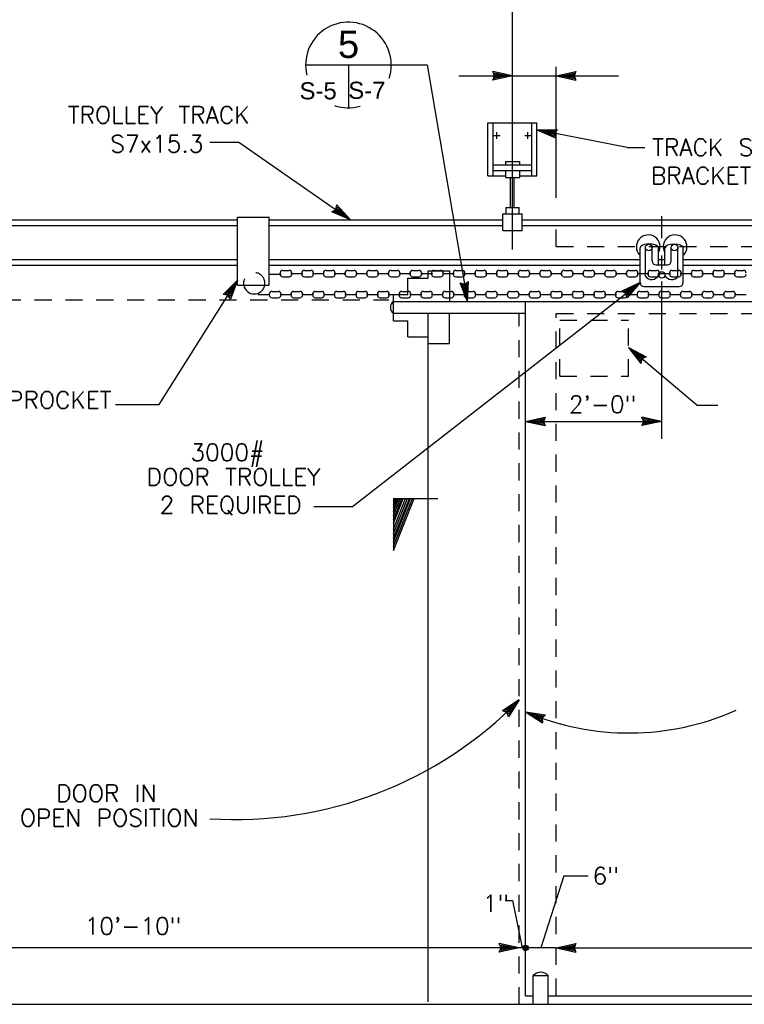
# Model space of a CAD drawing. Extents: x -31.3 to 10.7, y -20.4 to 9.6.
# Tile 6 of 25: x -24.1 to -18.8, y -1.4 to 5.8. Entities that reach past the tile are written whole.
import ezdxf
from ezdxf.enums import TextEntityAlignment as Align

# ---------------------------------------------------------------- set-up
doc = ezdxf.new("R2010")
doc.units = 0
doc.header["$MEASUREMENT"] = 0
doc.linetypes.add('HIDDEN2', pattern=[0.1875, 0.125, -0.0625])
doc.layers.add('01', color=7, linetype='CONTINUOUS')
doc.layers.add('02', color=7, linetype='CONTINUOUS')
doc.styles.add('ARIAL', font='Arial')
doc.styles.add('TXT_SHX', font='txt.shx')

msp = doc.modelspace()

# ---------------------------------------------------------------- linework, layer by layer
at = {"layer": '01', "color": 7, "linetype": 'CONTINUOUS'}
for p, q in [((-20.4636, 4.1384), (-20.4636, 6.1934)), ((-21.3656, 5.4844), (-21.0856, 5.4844)), ((-21.0856, 5.4844), (-20.7916, 3.7574)), ((-20.1436, 4.5134), (-20.1436, 5.4704)), ((-20.8546, 5.4054), (-20.4636, 5.4054)), ((-20.4636, 5.4054), (-20.6076, 5.4364)), ((-20.5936, 5.4054), (-20.6076, 5.4364)), ((-20.4636, 5.4054), (-20.6076, 5.3744)), ((-20.6076, 5.3744), (-20.5936, 5.4054)), ((-20.5006, 5.4054), (-20.5946, 5.4254)), ((-20.5856, 5.4054), (-20.5946, 5.4254)), ((-20.5006, 5.4054), (-20.5946, 5.3854)), ((-20.5946, 5.3854), (-20.5856, 5.4054)), ((-20.5366, 5.4054), (-20.5816, 5.4144)), ((-20.5776, 5.4054), (-20.5816, 5.4144)), ((-20.5366, 5.4054), (-20.5816, 5.3954)), ((-20.5816, 5.3954), (-20.5776, 5.4054)), ((-20.4636, 5.4054), (-20.1436, 5.4054)), ((-20.1436, 5.4054), (-19.9996, 5.4364)), ((-20.1436, 5.4054), (-19.6886, 5.4054)), ((-20.1436, 5.4054), (-19.9996, 5.3744)), ((-20.1066, 5.4054), (-20.0126, 5.4254)), ((-20.1066, 5.4054), (-20.0126, 5.3854)), ((-20.0706, 5.4054), (-20.0256, 5.4154)), ((-20.0706, 5.4054), (-20.0256, 5.3964)), ((-20.0256, 5.4154), (-20.0296, 5.4054)), ((-20.0296, 5.4054), (-20.0256, 5.3964)), ((-20.0126, 5.4254), (-20.0216, 5.4054)), ((-20.0216, 5.4054), (-20.0126, 5.3854)), ((-19.9996, 5.4364), (-20.0136, 5.4054)), ((-20.0136, 5.4054), (-19.9996, 5.3744)), ((-20.6426, 4.6744), (-20.6426, 5.0624)), ((-20.6426, 5.0624), (-20.2846, 5.0624)), ((-20.6056, 4.6774), (-20.6056, 5.0624)), ((-20.3216, 4.6744), (-20.3216, 5.0624)), ((-20.2846, 4.6744), (-20.2846, 5.0624)), ((-20.5986, 4.9704), (-20.5536, 4.9704)), ((-20.5766, 4.9454), (-20.5766, 4.9944)), ((-20.3726, 4.9704), (-20.3276, 4.9704)), ((-20.3506, 4.9454), (-20.3506, 4.9944)), ((-20.2846, 5.0104), (-20.1376, 5.0134)), ((-19.6266, 4.8814), (-20.2846, 5.0104)), ((-20.2846, 5.0104), (-20.1496, 4.9524)), ((-20.2486, 5.0034), (-20.1526, 5.0044)), ((-20.2486, 5.0034), (-20.1596, 4.9654)), ((-20.2126, 4.9964), (-20.1666, 4.9974)), ((-20.2126, 4.9964), (-20.1706, 4.9784)), ((-20.1666, 4.9974), (-20.1726, 4.9884)), ((-20.1726, 4.9884), (-20.1706, 4.9784)), ((-20.1526, 5.0044), (-20.1646, 4.9874)), ((-20.1646, 4.9874), (-20.1596, 4.9654)), ((-20.1376, 5.0134), (-20.1566, 4.9854)), ((-20.1566, 4.9854), (-20.1496, 4.9524)), ((-22.6726, 4.9204), (-22.4616, 4.9204)), ((-22.4616, 4.9204), (-21.6456, 4.3544)), ((-19.6266, 4.8814), (-19.4976, 4.8814)), ((-20.6056, 4.7564), (-20.3216, 4.7564)), ((-20.5146, 4.7794), (-20.4126, 4.7794)), ((-20.5146, 4.7794), (-20.5146, 4.7564)), ((-20.4126, 4.7794), (-20.4126, 4.7564)), ((-20.6426, 4.6744), (-20.5146, 4.6744)), ((-20.6036, 4.7144), (-20.3216, 4.7144)), ((-20.5146, 4.7144), (-20.5146, 4.6634)), ((-20.4146, 4.6744), (-20.2846, 4.6744)), ((-20.4126, 4.7144), (-20.4126, 4.6634)), ((-20.5146, 4.6634), (-20.4126, 4.6634)), ((-20.4786, 4.4444), (-20.4786, 4.6634)), ((-20.4506, 4.4444), (-20.4506, 4.6634)), ((-21.7526, 4.4284), (-21.7466, 4.4624)), ((-21.6456, 4.3544), (-21.7466, 4.4624)), ((-21.7816, 4.4114), (-21.7526, 4.4284)), ((-21.6456, 4.3544), (-21.7816, 4.4114)), ((-21.7646, 4.4124), (-21.7456, 4.4244)), ((-21.6756, 4.3754), (-21.7646, 4.4124)), ((-21.7486, 4.4134), (-21.7396, 4.4194)), ((-21.7056, 4.3964), (-21.7486, 4.4134)), ((-21.7456, 4.4244), (-21.7416, 4.4454)), ((-21.6756, 4.3754), (-21.7416, 4.4454)), ((-21.7396, 4.4194), (-21.7376, 4.4294)), ((-21.7056, 4.3964), (-21.7376, 4.4294)), ((-20.5336, 4.2764), (-20.5336, 4.3974)), ((-20.5336, 4.3974), (-20.3936, 4.3974)), ((-20.5106, 4.3974), (-20.5106, 4.4444)), ((-20.5106, 4.4444), (-20.4136, 4.4444)), ((-20.4136, 4.3974), (-20.4136, 4.4444)), ((-20.3936, 4.2764), (-20.3936, 4.3974)), ((-25.4556, 4.3544), (-22.4736, 4.3544)), ((-22.4726, 3.8764), (-22.4726, 4.3724)), ((-22.4726, 4.3724), (-22.2416, 4.3724)), ((-22.2416, 3.8764), (-22.2416, 4.3724)), ((-22.2406, 4.3544), (-20.5336, 4.3544)), ((-20.3936, 4.3544), (-14.8926, 4.3544)), ((-19.3746, 4.3814), (-19.3746, 4.2194)), ((-25.4556, 4.3124), (-22.4736, 4.3124)), ((-22.2406, 4.3124), (-20.5336, 4.3124)), ((-20.5336, 4.2764), (-20.3936, 4.2764)), ((-20.3936, 4.3124), (-14.8956, 4.3124)), ((-19.5316, 3.8964), (-19.5316, 4.1484)), ((-19.4926, 3.9424), (-19.4926, 4.1524)), ((-19.4436, 4.0544), (-19.4436, 4.1524)), ((-19.3976, 4.0244), (-19.3976, 4.1484)), ((-19.3496, 4.0244), (-19.3496, 4.1484)), ((-19.3036, 4.0544), (-19.3036, 4.1524)), ((-19.2546, 3.9424), (-19.2546, 4.1524)), ((-19.2156, 3.8964), (-19.2156, 4.1484)), ((-26.1396, 4.0654), (-22.4736, 4.0654)), ((-22.2416, 4.0654), (-19.5316, 4.0654)), ((-19.5346, 4.0974), (-19.5316, 4.0954)), ((-19.3976, 4.0654), (-19.3496, 4.0654)), ((-19.3746, 4.0944), (-19.3746, 3.9924)), ((-19.2126, 4.0974), (-19.2156, 4.0954)), ((-19.2156, 4.0654), (-16.1766, 4.0654)), ((-26.1396, 4.0234), (-22.4716, 4.0234)), ((-22.2436, 4.0234), (-19.5316, 4.0234)), ((-22.2396, 3.9584), (-22.1536, 3.9584)), ((-22.1606, 3.9584), (-22.1606, 3.9644)), ((-22.1406, 3.9844), (-22.0946, 3.9844)), ((-22.0816, 3.9614), (-21.9956, 3.9614)), ((-22.0746, 3.9584), (-22.0746, 3.9644)), ((-22.0026, 3.9584), (-22.0026, 3.9644)), ((-21.9826, 3.9844), (-21.9366, 3.9844)), ((-21.9236, 3.9614), (-21.8376, 3.9614)), ((-21.9166, 3.9584), (-21.9166, 3.9644)), ((-21.8446, 3.9584), (-21.8446, 3.9644)), ((-21.8246, 3.9844), (-21.7786, 3.9844)), ((-21.7656, 3.9614), (-21.6796, 3.9614)), ((-21.7586, 3.9584), (-21.7586, 3.9644)), ((-21.6866, 3.9584), (-21.6866, 3.9644)), ((-21.6666, 3.9844), (-21.6206, 3.9844)), ((-21.6076, 3.9614), (-21.5216, 3.9614)), ((-21.6006, 3.9584), (-21.6006, 3.9644)), ((-21.5286, 3.9584), (-21.5286, 3.9644)), ((-21.5086, 3.9844), (-21.4626, 3.9844)), ((-21.4496, 3.9614), (-21.3636, 3.9614)), ((-21.4426, 3.9584), (-21.4426, 3.9644)), ((-21.3706, 3.9584), (-21.3706, 3.9644)), ((-21.3506, 3.9844), (-21.3046, 3.9844)), ((-21.2916, 3.9614), (-21.2056, 3.9614)), ((-21.2846, 3.9584), (-21.2846, 3.9644)), ((-21.2126, 3.9584), (-21.2126, 3.9644)), ((-21.1926, 3.9844), (-21.1466, 3.9844)), ((-21.1336, 3.9614), (-21.0476, 3.9614)), ((-21.1266, 3.9584), (-21.1266, 3.9644)), ((-21.0786, 3.9824), (-20.9236, 3.9824)), ((-21.0786, 3.9274), (-21.0786, 3.9824)), ((-21.0546, 3.9584), (-21.0546, 3.9644)), ((-21.0346, 3.9844), (-20.9886, 3.9844)), ((-20.9756, 3.9614), (-20.8896, 3.9614)), ((-20.9686, 3.9584), (-20.9686, 3.9644)), ((-20.9236, 3.9824), (-20.9236, 3.7574)), ((-20.8966, 3.9584), (-20.8966, 3.9644)), ((-20.8766, 3.9844), (-20.8306, 3.9844)), ((-20.8176, 3.9614), (-20.7316, 3.9614)), ((-20.8106, 3.9584), (-20.8106, 3.9644)), ((-20.7386, 3.9584), (-20.7386, 3.9644)), ((-20.7186, 3.9844), (-20.6726, 3.9844)), ((-20.6596, 3.9614), (-20.5736, 3.9614)), ((-20.6526, 3.9584), (-20.6526, 3.9644)), ((-20.5806, 3.9584), (-20.5806, 3.9644)), ((-20.5606, 3.9844), (-20.5146, 3.9844)), ((-20.5016, 3.9614), (-20.4156, 3.9614)), ((-20.4946, 3.9584), (-20.4946, 3.9644)), ((-20.4226, 3.9584), (-20.4226, 3.9644)), ((-20.4026, 3.9844), (-20.3566, 3.9844)), ((-20.3436, 3.9614), (-20.2576, 3.9614)), ((-20.3366, 3.9584), (-20.3366, 3.9644)), ((-20.2646, 3.9584), (-20.2646, 3.9644)), ((-20.2446, 3.9844), (-20.1986, 3.9844)), ((-20.1856, 3.9614), (-20.0996, 3.9614)), ((-20.1786, 3.9584), (-20.1786, 3.9644)), ((-20.1066, 3.9584), (-20.1066, 3.9644)), ((-20.0866, 3.9844), (-20.0406, 3.9844)), ((-20.0276, 3.9614), (-19.9416, 3.9614)), ((-20.0206, 3.9584), (-20.0206, 3.9644)), ((-19.9486, 3.9584), (-19.9486, 3.9644)), ((-19.9286, 3.9844), (-19.8826, 3.9844)), ((-19.8696, 3.9614), (-19.7836, 3.9614)), ((-19.8626, 3.9584), (-19.8626, 3.9644)), ((-19.7906, 3.9584), (-19.7906, 3.9644)), ((-19.7706, 3.9844), (-19.7246, 3.9844)), ((-19.7116, 3.9614), (-19.6256, 3.9614)), ((-19.7046, 3.9584), (-19.7046, 3.9644)), ((-19.6326, 3.9584), (-19.6326, 3.9644)), ((-19.6126, 3.9844), (-19.5666, 3.9844)), ((-19.5536, 3.9614), (-19.4676, 3.9614)), ((-19.5466, 3.9584), (-19.5466, 3.9644)), ((-19.4746, 3.9584), (-19.4746, 3.9644)), ((-19.4546, 3.9844), (-19.4086, 3.9844)), ((-19.4136, 4.0244), (-19.3316, 4.0244)), ((-19.3956, 3.9614), (-19.3096, 3.9614)), ((-19.3886, 3.9584), (-19.3886, 3.9644)), ((-19.3166, 3.9584), (-19.3166, 3.9644)), ((-19.2966, 3.9844), (-19.2506, 3.9844)), ((-19.2376, 3.9614), (-19.1516, 3.9614)), ((-19.2306, 3.9584), (-19.2306, 3.9644)), ((-19.2156, 4.0234), (-16.1766, 4.0234)), ((-19.1586, 3.9584), (-19.1586, 3.9644)), ((-19.1386, 3.9844), (-19.0926, 3.9844)), ((-19.0796, 3.9614), (-18.9936, 3.9614)), ((-19.0726, 3.9584), (-19.0726, 3.9644)), ((-19.0006, 3.9584), (-19.0006, 3.9644)), ((-18.9806, 3.9844), (-18.9346, 3.9844)), ((-18.9216, 3.9614), (-18.8356, 3.9614)), ((-18.9146, 3.9584), (-18.9146, 3.9644)), ((-18.8426, 3.9584), (-18.8426, 3.9644)), ((-18.8226, 3.9844), (-18.7766, 3.9844)), ((-23.0436, 3.0064), (-22.4726, 3.9134)), ((-22.4726, 3.9134), (-22.5756, 3.8084)), ((-22.4926, 3.8824), (-22.5596, 3.8134)), ((-22.4926, 3.8824), (-22.5256, 3.7914)), ((-22.4726, 3.9134), (-22.5226, 3.7754)), ((-22.1406, 3.9384), (-22.0946, 3.9384)), ((-21.9826, 3.9384), (-21.9366, 3.9384)), ((-21.8246, 3.9384), (-21.7786, 3.9384)), ((-21.6666, 3.9384), (-21.6206, 3.9384)), ((-21.6316, 2.2604), (-19.5316, 3.8964)), ((-21.5086, 3.9384), (-21.4626, 3.9384)), ((-21.3506, 3.9384), (-21.3046, 3.9384)), ((-21.2276, 3.9274), (-21.0786, 3.9274)), ((-21.2276, 3.8094), (-21.2276, 3.9274)), ((-21.1926, 3.9384), (-21.1466, 3.9384)), ((-21.0346, 3.9384), (-20.9886, 3.9384)), ((-20.8766, 3.9384), (-20.8306, 3.9384)), ((-20.7916, 3.7574), (-20.8466, 3.8944)), ((-20.8466, 3.8944), (-20.8136, 3.8854)), ((-20.7976, 3.7934), (-20.8336, 3.8834)), ((-20.8336, 3.8834), (-20.8116, 3.8774)), ((-20.8136, 3.8854), (-20.7856, 3.9044)), ((-20.8116, 3.8774), (-20.7936, 3.8894)), ((-20.7976, 3.7934), (-20.7936, 3.8894)), ((-20.7916, 3.7574), (-20.7856, 3.9044)), ((-20.7186, 3.9384), (-20.6726, 3.9384)), ((-20.5606, 3.9384), (-20.5146, 3.9384)), ((-20.4026, 3.9384), (-20.3566, 3.9384)), ((-20.2446, 3.9384), (-20.1986, 3.9384)), ((-20.0866, 3.9384), (-20.0406, 3.9384)), ((-19.9286, 3.9384), (-19.8826, 3.9384)), ((-19.7706, 3.9384), (-19.7246, 3.9384)), ((-19.5316, 3.8964), (-19.6646, 3.8324)), ((-19.5316, 3.8964), (-19.6266, 3.7834)), ((-19.6126, 3.9384), (-19.5666, 3.9384)), ((-19.4546, 3.9384), (-19.4086, 3.9384)), ((-19.3746, 3.9044), (-19.3746, 2.7544)), ((-19.2966, 3.9384), (-19.2506, 3.9384)), ((-19.1386, 3.9384), (-19.0926, 3.9384)), ((-18.9806, 3.9384), (-18.9346, 3.9384)), ((-18.8226, 3.9384), (-18.7766, 3.9384)), ((-22.5376, 3.8104), (-22.5596, 3.8134)), ((-22.5116, 3.8514), (-22.5426, 3.8184)), ((-22.5336, 3.8174), (-22.5426, 3.8184)), ((-22.5256, 3.7914), (-22.5376, 3.8104)), ((-22.5266, 3.8084), (-22.5336, 3.8174)), ((-22.5116, 3.8514), (-22.5266, 3.8084)), ((-22.4726, 3.8764), (-22.2416, 3.8764)), ((-22.2396, 3.8054), (-22.2396, 3.8114)), ((-22.2196, 3.8314), (-22.1736, 3.8314)), ((-22.1536, 3.8054), (-22.1536, 3.8114)), ((-22.0816, 3.8054), (-22.0816, 3.8114)), ((-22.0616, 3.8314), (-22.0156, 3.8314)), ((-21.9956, 3.8054), (-21.9956, 3.8114)), ((-21.9236, 3.8054), (-21.9236, 3.8114)), ((-21.9036, 3.8314), (-21.8576, 3.8314)), ((-21.8376, 3.8054), (-21.8376, 3.8114)), ((-21.7656, 3.8054), (-21.7656, 3.8114)), ((-21.7456, 3.8314), (-21.6996, 3.8314)), ((-21.6796, 3.8054), (-21.6796, 3.8114)), ((-21.6076, 3.8054), (-21.6076, 3.8114)), ((-21.5876, 3.8314), (-21.5416, 3.8314)), ((-21.5216, 3.8054), (-21.5216, 3.8114)), ((-21.4496, 3.8054), (-21.4496, 3.8114)), ((-21.4296, 3.8314), (-21.3836, 3.8314)), ((-21.3636, 3.8054), (-21.3636, 3.8114)), ((-21.2916, 3.8054), (-21.2916, 3.8114)), ((-21.2716, 3.8314), (-21.2256, 3.8314)), ((-21.2056, 3.8054), (-21.2056, 3.8114)), ((-21.1336, 3.8054), (-21.1336, 3.8114)), ((-21.1136, 3.8314), (-21.0676, 3.8314)), ((-21.0476, 3.8054), (-21.0476, 3.8114)), ((-20.9756, 3.8054), (-20.9756, 3.8114)), ((-20.9556, 3.8314), (-20.9096, 3.8314)), ((-20.8896, 3.8054), (-20.8896, 3.8114)), ((-20.8036, 3.8294), (-20.8216, 3.8724)), ((-20.8216, 3.8724), (-20.8106, 3.8694)), ((-20.8176, 3.8054), (-20.8176, 3.8114)), ((-20.8106, 3.8694), (-20.8026, 3.8754)), ((-20.8036, 3.8294), (-20.8026, 3.8754)), ((-20.7976, 3.8314), (-20.7516, 3.8314)), ((-20.7316, 3.8054), (-20.7316, 3.8114)), ((-20.6596, 3.8054), (-20.6596, 3.8114)), ((-20.6396, 3.8314), (-20.5936, 3.8314)), ((-20.5736, 3.8054), (-20.5736, 3.8114)), ((-20.5016, 3.8054), (-20.5016, 3.8114)), ((-20.4816, 3.8314), (-20.4356, 3.8314)), ((-20.4156, 3.8054), (-20.4156, 3.8114)), ((-20.3436, 3.8054), (-20.3436, 3.8114)), ((-20.3236, 3.8314), (-20.2776, 3.8314)), ((-20.2576, 3.8054), (-20.2576, 3.8114)), ((-20.1856, 3.8054), (-20.1856, 3.8114)), ((-20.1656, 3.8314), (-20.1196, 3.8314)), ((-20.0996, 3.8054), (-20.0996, 3.8114)), ((-20.0276, 3.8054), (-20.0276, 3.8114)), ((-20.0076, 3.8314), (-19.9616, 3.8314)), ((-19.9416, 3.8054), (-19.9416, 3.8114)), ((-19.8696, 3.8054), (-19.8696, 3.8114)), ((-19.8496, 3.8314), (-19.8036, 3.8314)), ((-19.7836, 3.8054), (-19.7836, 3.8114)), ((-19.7116, 3.8054), (-19.7116, 3.8114)), ((-19.6916, 3.8314), (-19.6456, 3.8314)), ((-19.6346, 3.8164), (-19.6646, 3.8324)), ((-19.5606, 3.8734), (-19.6476, 3.8314)), ((-19.6276, 3.8214), (-19.6476, 3.8314)), ((-19.6266, 3.7834), (-19.6346, 3.8164)), ((-19.5896, 3.8514), (-19.6306, 3.8314)), ((-19.6216, 3.8264), (-19.6306, 3.8314)), ((-19.6226, 3.8004), (-19.6276, 3.8214)), ((-19.6256, 3.8054), (-19.6256, 3.8114)), ((-19.5606, 3.8734), (-19.6226, 3.8004)), ((-19.6186, 3.8164), (-19.6216, 3.8264)), ((-19.5896, 3.8514), (-19.6186, 3.8164)), ((-19.5536, 3.8054), (-19.5536, 3.8114)), ((-19.5336, 3.8314), (-19.4876, 3.8314)), ((-19.5016, 3.8664), (-19.2456, 3.8664)), ((-19.4676, 3.8054), (-19.4676, 3.8114)), ((-19.3956, 3.8054), (-19.3956, 3.8114)), ((-19.3756, 3.8314), (-19.3296, 3.8314)), ((-19.3096, 3.8054), (-19.3096, 3.8114)), ((-19.2376, 3.8054), (-19.2376, 3.8114)), ((-19.2176, 3.8314), (-19.1716, 3.8314)), ((-19.1516, 3.8054), (-19.1516, 3.8114)), ((-19.0796, 3.8054), (-19.0796, 3.8114)), ((-19.0596, 3.8314), (-19.0136, 3.8314)), ((-18.9936, 3.8054), (-18.9936, 3.8114)), ((-18.9216, 3.8054), (-18.9216, 3.8114)), ((-18.9016, 3.8314), (-18.8556, 3.8314)), ((-18.8356, 3.8054), (-18.8356, 3.8114)), ((-22.5416, 3.8034), (-22.5756, 3.8084)), ((-22.5226, 3.7754), (-22.5416, 3.8034)), ((-22.3206, 3.8094), (-22.2346, 3.8094)), ((-22.2196, 3.7854), (-22.1736, 3.7854)), ((-22.1606, 3.8084), (-22.0746, 3.8084)), ((-22.0616, 3.7854), (-22.0156, 3.7854)), ((-22.0026, 3.8084), (-21.9166, 3.8084)), ((-21.9036, 3.7854), (-21.8576, 3.7854)), ((-21.8446, 3.8084), (-21.7586, 3.8084)), ((-21.7456, 3.7854), (-21.6996, 3.7854)), ((-21.6866, 3.8084), (-21.6006, 3.8084)), ((-21.5876, 3.7854), (-21.5416, 3.7854)), ((-21.5286, 3.8084), (-21.4426, 3.8084)), ((-21.4296, 3.7854), (-21.3836, 3.7854)), ((-21.3706, 3.8084), (-21.2846, 3.8084)), ((-21.3316, 3.8094), (-21.2276, 3.8094)), ((-21.3316, 3.6174), (-21.3316, 3.8094)), ((-21.3316, 3.7574), (-15.3136, 3.7574)), ((-21.2716, 3.7854), (-21.2256, 3.7854)), ((-21.2126, 3.8084), (-21.1266, 3.8084)), ((-21.1136, 3.7854), (-21.0676, 3.7854)), ((-21.0546, 3.8084), (-20.9686, 3.8084)), ((-20.9556, 3.7854), (-20.9096, 3.7854)), ((-20.8966, 3.8084), (-20.8106, 3.8084)), ((-20.7976, 3.7854), (-20.7516, 3.7854)), ((-20.7386, 3.8084), (-20.6526, 3.8084)), ((-20.6396, 3.7854), (-20.5936, 3.7854)), ((-20.5806, 3.8084), (-20.4946, 3.8084)), ((-20.4816, 3.7854), (-20.4356, 3.7854)), ((-20.4226, 3.8084), (-20.3366, 3.8084)), ((-20.3676, -1.3106), (-20.3676, 3.7574)), ((-20.3236, 3.7854), (-20.2776, 3.7854)), ((-20.2646, 3.8084), (-20.1786, 3.8084)), ((-20.1656, 3.7854), (-20.1196, 3.7854)), ((-20.1066, 3.8084), (-20.0206, 3.8084)), ((-20.0076, 3.7854), (-19.9616, 3.7854)), ((-19.9486, 3.8084), (-19.8626, 3.8084)), ((-19.8496, 3.7854), (-19.8036, 3.7854)), ((-19.7906, 3.8084), (-19.7046, 3.8084)), ((-19.6916, 3.7854), (-19.6456, 3.7854)), ((-19.6326, 3.8084), (-19.5466, 3.8084)), ((-19.5336, 3.7854), (-19.4876, 3.7854)), ((-19.4746, 3.8084), (-19.3886, 3.8084)), ((-19.3756, 3.7854), (-19.3296, 3.7854)), ((-19.3166, 3.8084), (-19.2306, 3.8084)), ((-19.2176, 3.7854), (-19.1716, 3.7854)), ((-19.1586, 3.8084), (-19.0726, 3.8084)), ((-19.0596, 3.7854), (-19.0136, 3.7854)), ((-19.0006, 3.8084), (-18.9146, 3.8084)), ((-18.9016, 3.7854), (-18.8556, 3.7854)), ((-18.8426, 3.8084), (-18.7566, 3.8084)), ((-21.3316, 3.6724), (-20.3676, 3.6724)), ((-21.0786, -1.3556), (-21.0786, 3.6694)), ((-20.9236, 3.4504), (-20.9236, 3.6724)), ((-21.3316, 3.6174), (-21.2276, 3.6174)), ((-21.2276, 3.4994), (-21.2276, 3.6174)), ((-21.2276, 3.4994), (-21.0786, 3.4994)), ((-21.0786, 3.4504), (-20.9236, 3.4504)), ((-19.1176, 3.0004), (-19.6166, 3.4224)), ((-19.6166, 3.4224), (-19.4866, 3.3534)), ((-19.6166, 3.4224), (-19.5266, 3.3054)), ((-19.5886, 3.3984), (-19.5036, 3.3534)), ((-19.5886, 3.3984), (-19.5296, 3.3224)), ((-19.5606, 3.3754), (-19.5326, 3.3394)), ((-19.5606, 3.3754), (-19.5196, 3.3534)), ((-19.5296, 3.3484), (-19.5326, 3.3394)), ((-19.5196, 3.3534), (-19.5296, 3.3484)), ((-19.5236, 3.3434), (-19.5296, 3.3224)), ((-19.5176, 3.3384), (-19.5266, 3.3054)), ((-19.5036, 3.3534), (-19.5236, 3.3434)), ((-19.4866, 3.3534), (-19.5176, 3.3384)), ((-23.3636, 3.0064), (-23.0436, 3.0064)), ((-19.1176, 3.0004), (-18.9626, 3.0004)), ((-20.3676, 2.8824), (-20.2236, 2.9134)), ((-20.3676, 2.8824), (-19.3746, 2.8824)), ((-20.3676, 2.8824), (-20.2236, 2.8514)), ((-20.3306, 2.8824), (-20.2366, 2.9024)), ((-20.3306, 2.8824), (-20.2366, 2.8624)), ((-20.2946, 2.8824), (-20.2496, 2.8924)), ((-20.2946, 2.8824), (-20.2496, 2.8734)), ((-20.2496, 2.8924), (-20.2536, 2.8824)), ((-20.2536, 2.8824), (-20.2496, 2.8734)), ((-20.2366, 2.9024), (-20.2456, 2.8824)), ((-20.2456, 2.8824), (-20.2366, 2.8624)), ((-20.2236, 2.9134), (-20.2376, 2.8824)), ((-20.2376, 2.8824), (-20.2236, 2.8514)), ((-19.3746, 2.8824), (-19.5186, 2.9134)), ((-19.5046, 2.8824), (-19.5186, 2.9134)), ((-19.3746, 2.8824), (-19.5186, 2.8514)), ((-19.5186, 2.8514), (-19.5046, 2.8824)), ((-19.4116, 2.8824), (-19.5056, 2.9024)), ((-19.4966, 2.8824), (-19.5056, 2.9024)), ((-19.4116, 2.8824), (-19.5056, 2.8624)), ((-19.5056, 2.8624), (-19.4966, 2.8824)), ((-19.4476, 2.8824), (-19.4926, 2.8914)), ((-19.4886, 2.8824), (-19.4926, 2.8914)), ((-19.4476, 2.8824), (-19.4926, 2.8724)), ((-19.4926, 2.8724), (-19.4886, 2.8824)), ((-19.4516, 2.8774), (-19.4516, 2.8824)), ((-21.9136, 2.2604), (-21.6316, 2.2604)), ((-20.4136, 0.8494), (-20.5366, 0.7684)), ((-20.4396, 0.8234), (-20.5196, 0.7694)), ((-20.4646, 0.7974), (-20.5026, 0.7714)), ((-20.4136, 0.8494), (-20.4926, 0.7254)), ((-20.4396, 0.8234), (-20.4906, 0.7414)), ((-20.4646, 0.7974), (-20.4896, 0.7584)), ((-20.5046, 0.7564), (-20.5366, 0.7684)), ((-20.4986, 0.7624), (-20.5196, 0.7694)), ((-20.4926, 0.7254), (-20.5046, 0.7564)), ((-20.4936, 0.7684), (-20.5026, 0.7714)), ((-20.4906, 0.7414), (-20.4986, 0.7624)), ((-20.4896, 0.7584), (-20.4936, 0.7684)), ((-20.3676, 0.7614), (-20.2216, 0.7394)), ((-20.3676, 0.7614), (-20.2436, 0.6814)), ((-20.3326, 0.7484), (-20.2376, 0.7334)), ((-20.3326, 0.7484), (-20.2516, 0.6964)), ((-20.2996, 0.7354), (-20.2606, 0.7114)), ((-20.2996, 0.7354), (-20.2536, 0.7294)), ((-20.2536, 0.7294), (-20.2606, 0.7214)), ((-20.2606, 0.7214), (-20.2606, 0.7114)), ((-20.2376, 0.7334), (-20.2536, 0.7184)), ((-20.2216, 0.7394), (-20.2456, 0.7154)), ((-20.2536, 0.7184), (-20.2516, 0.6964)), ((-20.2456, 0.7154), (-20.2436, 0.6814)), ((-20.0886, -0.4356), (-20.2566, -0.9616)), ((-20.0886, -0.4356), (-19.9096, -0.4356)), ((-20.5166, -0.6156), (-20.4626, -0.6156)), ((-20.4626, -0.6156), (-20.3936, -0.9616)), ((-20.4156, -0.9616), (-20.5596, -0.9306)), ((-20.5456, -0.9616), (-20.5596, -0.9306)), ((-20.1436, -0.9616), (-19.9996, -0.9306)), ((-19.9996, -0.9306), (-20.0136, -0.9616)), ((-20.4156, -0.9616), (-25.7536, -0.9616)), ((-20.4156, -0.9616), (-20.5596, -0.9926)), ((-20.5596, -0.9926), (-20.5456, -0.9616)), ((-20.4526, -0.9616), (-20.5466, -0.9416)), ((-20.5376, -0.9616), (-20.5466, -0.9416)), ((-20.4526, -0.9616), (-20.5466, -0.9816)), ((-20.5466, -0.9816), (-20.5376, -0.9616)), ((-20.4886, -0.9616), (-20.5336, -0.9526)), ((-20.5296, -0.9616), (-20.5336, -0.9526)), ((-20.4886, -0.9616), (-20.5336, -0.9716)), ((-20.5336, -0.9716), (-20.5296, -0.9616)), ((-20.3676, -0.9616), (-20.4156, -0.9616)), ((-20.1436, -0.9616), (-20.3676, -0.9616)), ((-20.1436, -0.9616), (-15.1196, -0.9616)), ((-20.1436, -0.9616), (-19.9996, -0.9926)), ((-20.1066, -0.9616), (-20.0126, -0.9416)), ((-20.1066, -0.9616), (-20.0126, -0.9816)), ((-20.0706, -0.9616), (-20.0256, -0.9516)), ((-20.0706, -0.9616), (-20.0256, -0.9706)), ((-20.0256, -0.9516), (-20.0296, -0.9616)), ((-20.0296, -0.9616), (-20.0256, -0.9706)), ((-20.0126, -0.9416), (-20.0216, -0.9616)), ((-20.0216, -0.9616), (-20.0126, -0.9816)), ((-20.0136, -0.9616), (-19.9996, -0.9926)), ((-20.3116, -1.3736), (-20.3116, -1.1636)), ((-20.3116, -1.1636), (-20.2016, -1.1636)), ((-20.2016, -1.3736), (-20.2016, -1.1636)), ((-20.3676, -1.3106), (-20.3136, -1.3106)), ((-20.2036, -1.3106), (-15.1156, -1.3106)), ((-26.5906, -1.3736), (-12.6826, -1.3736))]:
    msp.add_line(p, q, dxfattribs=at)
at = {"layer": '01', "color": 7, "linetype": 'HIDDEN2'}
for p, q in [((-20.1436, 4.1594), (-20.1436, 4.3544)), ((-20.1436, 4.1594), (-15.1096, 4.1594)), ((-25.7536, 3.7694), (-21.3666, 3.7694)), ((-20.4136, -1.3736), (-20.4136, 3.6724)), ((-20.1436, -1.3106), (-20.1436, 3.6704)), ((-20.1436, 3.6704), (-15.3146, 3.6704)), ((-20.1186, 3.2114), (-20.1186, 3.6204)), ((-20.1186, 3.6204), (-19.6166, 3.6204)), ((-19.6166, 3.2114), (-19.6166, 3.6204)), ((-20.1186, 3.2114), (-19.6166, 3.2114))]:
    msp.add_line(p, q, dxfattribs=at)
at = {"layer": '01', "color": 7, "linetype": 'CONTINUOUS'}
for centre, radius in [((-19.4681, 4.1524), 0.0245), ((-19.2791, 4.1524), 0.0245), ((-19.3736, 3.9514), 0.024), ((-20.3676, -0.9616), 0.0201), ((-20.3676, -0.9616), 0.0149), ((-20.3676, -0.9616), 0.00806)]:
    msp.add_circle(centre, radius, dxfattribs=at)
for centre, radius, start, end in [((-19.4719, 4.1571), 0.0866, 330.45014, 223.59545), ((-19.2753, 4.1571), 0.0866, 316.40455, 209.54986), ((-19.4136, 4.0544), 0.03, 180, 270), ((-19.3336, 4.0544), 0.03, 270, 360), ((-22.1406, 3.9644), 0.02, 90, 180), ((-22.1406, 3.9584), 0.02, 180, 270), ((-22.0946, 3.9644), 0.02, 0, 90), ((-22.0946, 3.9584), 0.02, 270, 360), ((-21.9826, 3.9644), 0.02, 90, 180), ((-21.9826, 3.9584), 0.02, 180, 270), ((-21.9366, 3.9644), 0.02, 0, 90), ((-21.9366, 3.9584), 0.02, 270, 360), ((-21.8246, 3.9644), 0.02, 90, 180), ((-21.8246, 3.9584), 0.02, 180, 270), ((-21.7786, 3.9644), 0.02, 0, 90), ((-21.7786, 3.9584), 0.02, 270, 360), ((-21.6666, 3.9644), 0.02, 90, 180), ((-21.6666, 3.9584), 0.02, 180, 270), ((-21.6206, 3.9644), 0.02, 0, 90), ((-21.6206, 3.9584), 0.02, 270, 360), ((-21.5086, 3.9644), 0.02, 90, 180), ((-21.5086, 3.9584), 0.02, 180, 270), ((-21.4626, 3.9644), 0.02, 0, 90), ((-21.4626, 3.9584), 0.02, 270, 360), ((-21.3506, 3.9644), 0.02, 90, 180), ((-21.3506, 3.9584), 0.02, 180, 270), ((-21.3046, 3.9644), 0.02, 0, 90), ((-21.3046, 3.9584), 0.02, 270, 360), ((-21.1926, 3.9644), 0.02, 90, 180), ((-21.1926, 3.9584), 0.02, 180, 270), ((-21.1466, 3.9644), 0.02, 0, 90), ((-21.1466, 3.9584), 0.02, 270, 360), ((-21.0346, 3.9644), 0.02, 90, 180), ((-21.0346, 3.9584), 0.02, 180, 270), ((-20.9886, 3.9644), 0.02, 0, 90), ((-20.9886, 3.9584), 0.02, 270, 360), ((-20.8766, 3.9644), 0.02, 90, 180), ((-20.8766, 3.9584), 0.02, 180, 270), ((-20.8306, 3.9644), 0.02, 0, 90), ((-20.8306, 3.9584), 0.02, 270, 360), ((-20.7186, 3.9644), 0.02, 90, 180), ((-20.7186, 3.9584), 0.02, 180, 270), ((-20.6726, 3.9644), 0.02, 0, 90), ((-20.6726, 3.9584), 0.02, 270, 360), ((-20.5606, 3.9644), 0.02, 90, 180), ((-20.5606, 3.9584), 0.02, 180, 270), ((-20.5146, 3.9644), 0.02, 0, 90), ((-20.5146, 3.9584), 0.02, 270, 360), ((-20.4026, 3.9644), 0.02, 90, 180), ((-20.4026, 3.9584), 0.02, 180, 270), ((-20.3566, 3.9644), 0.02, 0, 90), ((-20.3566, 3.9584), 0.02, 270, 360), ((-20.2446, 3.9644), 0.02, 90, 180), ((-20.2446, 3.9584), 0.02, 180, 270), ((-20.1986, 3.9644), 0.02, 0, 90), ((-20.1986, 3.9584), 0.02, 270, 360), ((-20.0866, 3.9644), 0.02, 90, 180), ((-20.0866, 3.9584), 0.02, 180, 270), ((-20.0406, 3.9644), 0.02, 0, 90), ((-20.0406, 3.9584), 0.02, 270, 360), ((-19.9286, 3.9644), 0.02, 90, 180), ((-19.9286, 3.9584), 0.02, 180, 270), ((-19.8826, 3.9644), 0.02, 0, 90), ((-19.8826, 3.9584), 0.02, 270, 360), ((-19.7706, 3.9644), 0.02, 90, 180), ((-19.7706, 3.9584), 0.02, 180, 270), ((-19.7246, 3.9644), 0.02, 0, 90), ((-19.7246, 3.9584), 0.02, 270, 360), ((-19.6126, 3.9644), 0.02, 90, 180), ((-19.6126, 3.9584), 0.02, 180, 270), ((-19.5666, 3.9644), 0.02, 0, 90), ((-19.5666, 3.9584), 0.02, 270, 360), ((-19.4546, 3.9644), 0.02, 90, 180), ((-19.4546, 3.9584), 0.02, 180, 270), ((-19.4086, 3.9644), 0.02, 0, 90), ((-19.4086, 3.9584), 0.02, 270, 360), ((-19.2966, 3.9644), 0.02, 90, 180), ((-19.2966, 3.9584), 0.02, 180, 270), ((-19.2506, 3.9644), 0.02, 0, 90), ((-19.2506, 3.9584), 0.02, 270, 360), ((-19.1386, 3.9644), 0.02, 90, 180), ((-19.1386, 3.9584), 0.02, 180, 270), ((-19.0926, 3.9644), 0.02, 0, 90), ((-19.0926, 3.9584), 0.02, 270, 360), ((-18.9806, 3.9644), 0.02, 90, 180), ((-18.9806, 3.9584), 0.02, 180, 270), ((-18.9346, 3.9644), 0.02, 0, 90), ((-18.9346, 3.9584), 0.02, 270, 360), ((-18.8226, 3.9644), 0.02, 90, 180), ((-18.8226, 3.9584), 0.02, 180, 270), ((-18.7766, 3.9644), 0.02, 0, 90), ((-18.7766, 3.9584), 0.02, 270, 360), ((-19.5016, 3.8964), 0.03, 180, 270), ((-19.4474, 3.9708), 0.0534, 212.11735, 338.70639), ((-19.2998, 3.9708), 0.0534, 201.29361, 327.88265), ((-19.2456, 3.8964), 0.03, 270, 360), ((-22.3496, 3.8904), 0.078, 190.30485, 349.56253), ((-22.2196, 3.8114), 0.02, 90, 180), ((-22.1736, 3.8114), 0.02, 0, 90), ((-22.0616, 3.8114), 0.02, 90, 180), ((-22.0156, 3.8114), 0.02, 0, 90), ((-21.9036, 3.8114), 0.02, 90, 180), ((-21.8576, 3.8114), 0.02, 0, 90), ((-21.7456, 3.8114), 0.02, 90, 180), ((-21.6996, 3.8114), 0.02, 0, 90), ((-21.5876, 3.8114), 0.02, 90, 180), ((-21.5416, 3.8114), 0.02, 0, 90), ((-21.4296, 3.8114), 0.02, 90, 180), ((-21.3836, 3.8114), 0.02, 0, 90), ((-21.2716, 3.8114), 0.02, 90, 180), ((-21.2256, 3.8114), 0.02, 0, 90), ((-21.1136, 3.8114), 0.02, 90, 180), ((-21.0676, 3.8114), 0.02, 0, 90), ((-20.9556, 3.8114), 0.02, 90, 180), ((-20.9096, 3.8114), 0.02, 0, 90), ((-20.7976, 3.8114), 0.02, 90, 180), ((-20.7516, 3.8114), 0.02, 0, 90), ((-20.6396, 3.8114), 0.02, 90, 180), ((-20.5936, 3.8114), 0.02, 0, 90), ((-20.4816, 3.8114), 0.02, 90, 180), ((-20.4356, 3.8114), 0.02, 0, 90), ((-20.3236, 3.8114), 0.02, 90, 180), ((-20.2776, 3.8114), 0.02, 0, 90), ((-20.1656, 3.8114), 0.02, 90, 180), ((-20.1196, 3.8114), 0.02, 0, 90), ((-20.0076, 3.8114), 0.02, 90, 180), ((-19.9616, 3.8114), 0.02, 0, 90), ((-19.8496, 3.8114), 0.02, 90, 180), ((-19.8036, 3.8114), 0.02, 0, 90), ((-19.6916, 3.8114), 0.02, 90, 180), ((-19.6456, 3.8114), 0.02, 0, 90), ((-19.5336, 3.8114), 0.02, 90, 180), ((-19.4876, 3.8114), 0.02, 0, 90), ((-19.3756, 3.8114), 0.02, 90, 180), ((-19.3296, 3.8114), 0.02, 0, 90), ((-19.2176, 3.8114), 0.02, 90, 180), ((-19.1716, 3.8114), 0.02, 0, 90), ((-19.0596, 3.8114), 0.02, 90, 180), ((-19.0136, 3.8114), 0.02, 0, 90), ((-18.9016, 3.8114), 0.02, 90, 180), ((-18.8556, 3.8114), 0.02, 0, 90), ((-22.2196, 3.8054), 0.02, 180, 270), ((-22.1736, 3.8054), 0.02, 270, 360), ((-22.0616, 3.8054), 0.02, 180, 270), ((-22.0156, 3.8054), 0.02, 270, 360), ((-21.9036, 3.8054), 0.02, 180, 270), ((-21.8576, 3.8054), 0.02, 270, 360), ((-21.7456, 3.8054), 0.02, 180, 270), ((-21.6996, 3.8054), 0.02, 270, 360), ((-21.5876, 3.8054), 0.02, 180, 270), ((-21.5416, 3.8054), 0.02, 270, 360), ((-21.4296, 3.8054), 0.02, 180, 270), ((-21.3836, 3.8054), 0.02, 270, 360), ((-21.3043, 3.7149), 0.0505, 122.73967, 237.26033), ((-21.2716, 3.8054), 0.02, 180, 270), ((-21.2256, 3.8054), 0.02, 270, 360), ((-21.1136, 3.8054), 0.02, 180, 270), ((-21.0676, 3.8054), 0.02, 270, 360), ((-20.9556, 3.8054), 0.02, 180, 270), ((-20.9096, 3.8054), 0.02, 270, 360), ((-20.7976, 3.8054), 0.02, 180, 270), ((-20.7516, 3.8054), 0.02, 270, 360), ((-20.6396, 3.8054), 0.02, 180, 270), ((-20.5936, 3.8054), 0.02, 270, 360), ((-20.4816, 3.8054), 0.02, 180, 270), ((-20.4356, 3.8054), 0.02, 270, 360), ((-20.3236, 3.8054), 0.02, 180, 270), ((-20.2776, 3.8054), 0.02, 270, 360), ((-20.1656, 3.8054), 0.02, 180, 270), ((-20.1196, 3.8054), 0.02, 270, 360), ((-20.0076, 3.8054), 0.02, 180, 270), ((-19.9616, 3.8054), 0.02, 270, 360), ((-19.8496, 3.8054), 0.02, 180, 270), ((-19.8036, 3.8054), 0.02, 270, 360), ((-19.6916, 3.8054), 0.02, 180, 270), ((-19.6456, 3.8054), 0.02, 270, 360), ((-19.5336, 3.8054), 0.02, 180, 270), ((-19.4876, 3.8054), 0.02, 270, 360), ((-19.3756, 3.8054), 0.02, 180, 270), ((-19.3296, 3.8054), 0.02, 270, 360), ((-19.2176, 3.8054), 0.02, 180, 270), ((-19.1716, 3.8054), 0.02, 270, 360), ((-19.0596, 3.8054), 0.02, 180, 270), ((-19.0136, 3.8054), 0.02, 270, 360), ((-18.9016, 3.8054), 0.02, 180, 270), ((-18.8556, 3.8054), 0.02, 270, 360), ((-22.4856, 2.8682), 2.8929, 266.27494, 315.74571), ((-19.6129, 2.5322), 1.925, 246.9165, 293.97814), ((-20.2566, -1.2116), 0.0729, 41.06475, 138.93525)]:
    msp.add_arc(centre, radius, start, end, dxfattribs=at)
at = {"layer": '01', "color": 7, "linetype": 'HIDDEN2'}
msp.add_arc((-22.3496, 3.8904), 0.078, 349.56253, 190.30485, dxfattribs=at)
at = {"layer": '01', "color": 7, "linetype": 'CONTINUOUS'}
for centre, major_axis, start_param, end_param in [((-19.4646, 4.1484), (0.067, 0), 0, 3.141593), ((-19.2826, 4.1484), (-0.067, 0), 3.141593, 6.283185)]:
    msp.add_ellipse(centre, major_axis=major_axis, ratio=0.418657, start_param=start_param, end_param=end_param, dxfattribs=at)
at = {"layer": '02', "color": 7, "linetype": 'CONTINUOUS'}
for p, q in [((-21.9736, 5.4844), (-21.3496, 5.4844)), ((-21.6616, 5.4844), (-21.6616, 5.1724)), ((-21.3326, 2.3184), (-21.3326, 1.9394)), ((-21.3326, 1.9394), (-21.1826, 2.3184)), ((-21.3326, 1.9704), (-21.1946, 2.3184)), ((-21.3326, 2.0034), (-21.2076, 2.3184)), ((-21.3326, 2.0264), (-21.2166, 2.3184)), ((-21.3326, 2.0624), (-21.2306, 2.3184)), ((-21.3326, 2.0964), (-21.2446, 2.3184)), ((-21.3326, 2.1374), (-21.2606, 2.3184)), ((-21.3326, 2.1644), (-21.2716, 2.3184)), ((-21.3326, 2.1964), (-21.2836, 2.3184)), ((-21.3326, 2.2254), (-21.2956, 2.3184)), ((-21.3326, 2.2544), (-21.3066, 2.3184)), ((-21.3326, 2.2744), (-21.3146, 2.3184)), ((-21.3326, 2.3014), (-21.3256, 2.3184)), ((-21.3326, 2.3184), (-21.0086, 2.3184))]:
    msp.add_line(p, q, dxfattribs=at)
for start, end in [(341.96976, 193.81208), (251.04049, 285.74671)]:
    msp.add_arc((-21.6616, 5.4844), 0.3125, start, end, dxfattribs=at)

# ---------------------------------------------------------------- texts
at = {"layer": '01', "color": 7, "linetype": 'CONTINUOUS', "style": 'TXT_SHX'}
for s, height, p in [('TROLLEY TRACK', 0.124998, (-23.0469, 5.0574)), ('S7x15.3', 0.125, (-23.0607, 4.8464)), ('IDLER SPROCKET', 0.124998, (-24.1091, 2.9764)), ('2\'-0"', 0.125, (-19.8052, 2.9444)), ('3000#', 0.125, (-22.5451, 2.5934)), ('DOOR TROLLEY', 0.124998, (-22.5004, 2.4144)), ('2 REQUIRED', 0.125, (-22.5215, 2.2104)), ('DOOR IN', 0.125, (-23.4288, 0.1044)), ('OPEN POSITION', 0.124998, (-23.4087, -0.0746)), ('6"', 0.125, (-19.782, -0.4976)), ('1"', 0.125, (-20.5841, -0.6996)), ('10\'-10"', 0.125, (-23.2349, -0.8646))]:
    msp.add_text(s, height=height, dxfattribs=at).set_placement(p, align=Align.CENTER)
for s, p in [('TRACK SUPPORT', (-19.4426, 4.8204)), ('BRACKET TYPE I', (-19.4526, 4.6144))]:
    msp.add_text(s, height=0.124998, dxfattribs=at).set_placement(p)
at = {"layer": '02', "color": 7, "linetype": 'CONTINUOUS', "style": 'ARIAL'}
for s, height, p in [('5', 0.2, (-21.6605, 5.5354)), ('S-5', 0.125, (-21.8828, 5.2334)), ('S-7', 0.125, (-21.5268, 5.2374))]:
    msp.add_text(s, height=height, dxfattribs=at).set_placement(p, align=Align.CENTER)

doc.saveas('drawing.dxf')
